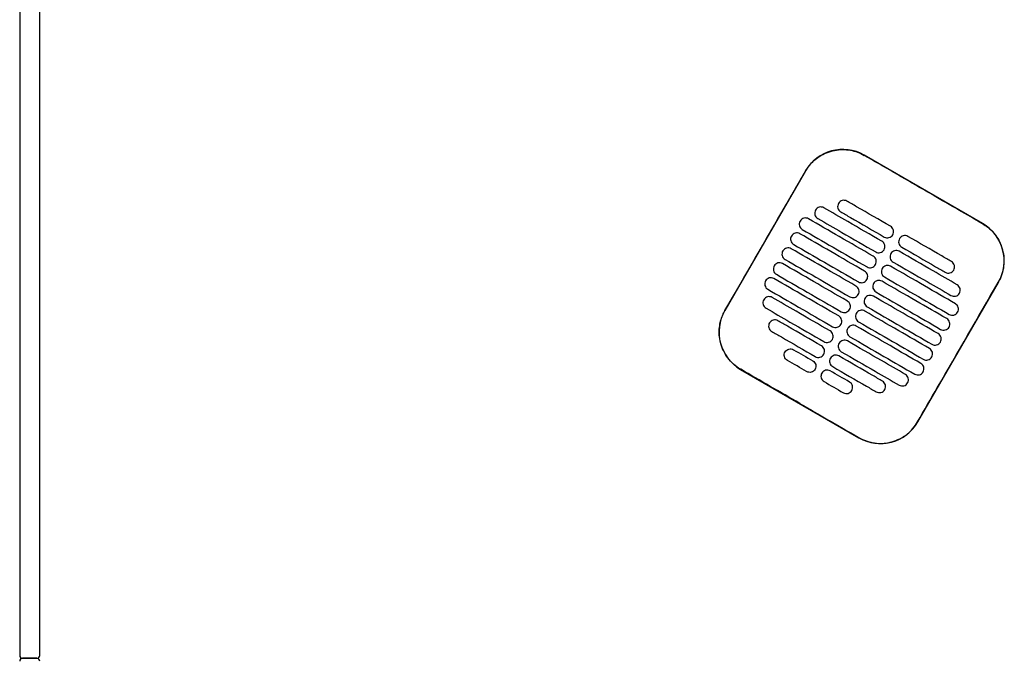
# Model space of a CAD drawing. Header units: metres. Extents: x 15.2 to 54.2, y -39.7 to 1.1.
# Tile 226 of 256: x 51.762 to 52.447, y -31.66 to -31.216. Entities that reach past the tile are written whole.
import ezdxf

# ---------------------------------------------------------------- set-up
doc = ezdxf.new("R2010")
doc.units = ezdxf.units.M
doc.header["$MEASUREMENT"] = 0
doc.layers.add('2D', color=252, linetype='Continuous')

# ---------------------------------------------------------------- blocks, each defined once
blk = doc.blocks.new('2D_QYOS_600')
for p, q in [((-0.00003, -0.971), (-0.00003, -1.855)), ((-0.00003, -0.971), (-0.00003, -1.855)), ((0.01397, -1.855), (0.01397, -0.971)), ((0.01397, -1.855), (0.01397, -0.971)), ((0.66975, -1.55474), (0.58749, -1.50722)), ((0.54651, -1.5182), (0.49048, -1.61518)), ((0.6247, -1.69271), (0.68072, -1.59573)), ((0.50145, -1.65616), (0.58371, -1.70368)), ((0.01197, -1.857), (0.00197, -1.857)), ((0.00197, -1.857), (0.01197, -1.857)), ((0.01197, -1.857), (0.00197, -1.857)), ((0.00197, -1.857), (0.01197, -1.857))]:
    blk.add_line(p, q)
for centre, radius, start, end in [((0.57248, -1.5332), 0.03, 59.98651, 149.98651), ((0.65474, -1.58072), 0.03, 329.98651, 59.98651), ((0.51646, -1.63018), 0.03, 149.98651, 239.98651), ((0.59872, -1.6777), 0.03, 239.98651, 329.98651), ((0.00197, -1.855), 0.002, 180, 270), ((0.00197, -1.855), 0.002, 180, 270), ((0.01197, -1.855), 0.002, 270, 0), ((0.01197, -1.855), 0.002, 270, 0), ((0.00197, -1.859), 0.002, 90, 180), ((0.00197, -1.859), 0.002, 90, 180), ((0.01197, -1.859), 0.002, 0, 90), ((0.01197, -1.859), 0.002, 0, 90)]:
    blk.add_arc(centre, radius, start, end)
for points, knots in [([(0.5466, -1.51825), (0.5474, -1.51686), (0.54831, -1.51554), (0.55126, -1.51193), (0.55353, -1.50988), (0.55932, -1.50608), (0.56295, -1.5046), (0.57039, -1.50315), (0.57413, -1.50312), (0.58118, -1.50439), (0.58444, -1.50559), (0.58743, -1.50732)], [12.978915, 12.978915, 12.978915, 12.978915, 13.461173, 13.461173, 14.374287, 14.374287, 15.53872, 15.53872, 16.650066, 16.650066, 17.687358, 17.687358, 17.687358, 17.687358]), ([(0.49058, -1.61523), (0.50462, -1.59094), (0.51866, -1.56665), (0.53733, -1.53432), (0.54196, -1.52628), (0.5466, -1.51825)], [1.133412, 1.133412, 1.133412, 1.133412, 2.681586, 2.681586, 3.193366, 3.193366, 3.193366, 3.193366]), ([(0.66969, -1.55484), (0.6591, -1.54872), (0.64807, -1.54236), (0.6326, -1.53342), (0.63056, -1.53225), (0.62856, -1.53109)], [-21.78268, -21.78268, -21.78268, -21.78268, -17.142885, -17.142885, -16.423665, -16.423665, -16.423665, -16.423665]), ([(0.56952, -1.54073), (0.56928, -1.54115), (0.56906, -1.5417), (0.56891, -1.54289), (0.56894, -1.54344), (0.56923, -1.54452), (0.56948, -1.54504), (0.57021, -1.54599), (0.57066, -1.54635), (0.57109, -1.5466)], [-0.5553355, -0.5553355, -0.5553355, -0.5553355, -0.4045594, -0.4045594, -0.278267, -0.278267, -0.1472206, -0.1472206, 0, 0, 0, 0]), ([(0.57539, -1.53915), (0.57497, -1.53891), (0.57442, -1.53869), (0.57324, -1.53854), (0.57268, -1.53858), (0.57161, -1.53886), (0.57109, -1.53911), (0.57013, -1.53984), (0.56977, -1.5403), (0.56952, -1.54073)], [-0.5513873, -0.5513873, -0.5513873, -0.5513873, -0.4031046, -0.4031046, -0.2776919, -0.2776919, -0.1471638, -0.1471638, 0, 0, 0, 0]), ([(0.60571, -1.55667), (0.59784, -1.55212), (0.58997, -1.54758), (0.57987, -1.54174), (0.57763, -1.54045), (0.57539, -1.53915)], [0.699452, 0.699452, 0.699452, 0.699452, 3.425217, 3.425217, 4.200582, 4.200582, 4.200582, 4.200582]), ([(0.55356, -1.54537), (0.55332, -1.54579), (0.5531, -1.54634), (0.55295, -1.54753), (0.55298, -1.54808), (0.55326, -1.54916), (0.55352, -1.54967), (0.55425, -1.55063), (0.5547, -1.55099), (0.55513, -1.55124)], [-0.5553006, -0.5553006, -0.5553006, -0.5553006, -0.4045498, -0.4045498, -0.2782639, -0.2782639, -0.1472208, -0.1472208, 0, 0, 0, 0]), ([(0.55943, -1.54379), (0.55901, -1.54355), (0.55846, -1.54333), (0.55728, -1.54318), (0.55672, -1.54322), (0.55565, -1.5435), (0.55513, -1.54375), (0.55417, -1.54448), (0.55381, -1.54494), (0.55356, -1.54537)], [-0.5514247, -0.5514247, -0.5514247, -0.5514247, -0.4031161, -0.4031161, -0.2776965, -0.2776965, -0.1471644, -0.1471644, 0, 0, 0, 0]), ([(0.5997, -1.56706), (0.59184, -1.56251), (0.58397, -1.55797), (0.57054, -1.55021), (0.56499, -1.547), (0.55943, -1.54379)], [0.699452, 0.699452, 0.699452, 0.699452, 3.42526, 3.42526, 5.350619, 5.350619, 5.350619, 5.350619]), ([(0.57109, -1.5466), (0.57333, -1.54789), (0.57556, -1.54919), (0.58567, -1.55502), (0.59354, -1.55957), (0.6014, -1.56411)], [2.649916, 2.649916, 2.649916, 2.649916, 3.425249, 3.425249, 6.151046, 6.151046, 6.151046, 6.151046]), ([(0.54279, -1.55301), (0.54255, -1.55343), (0.54233, -1.55398), (0.54218, -1.55517), (0.54222, -1.55572), (0.5425, -1.5568), (0.54275, -1.55731), (0.54348, -1.55827), (0.54394, -1.55863), (0.54436, -1.55888)], [-0.5552879, -0.5552879, -0.5552879, -0.5552879, -0.4045447, -0.4045447, -0.2782629, -0.2782629, -0.1472212, -0.1472212, 0, 0, 0, 0]), ([(0.54866, -1.55143), (0.54824, -1.55119), (0.54769, -1.55097), (0.54651, -1.55082), (0.54596, -1.55086), (0.54488, -1.55114), (0.54436, -1.55139), (0.54341, -1.55212), (0.54304, -1.55258), (0.54279, -1.55301)], [-0.5514376, -0.5514376, -0.5514376, -0.5514376, -0.4031217, -0.4031217, -0.2776979, -0.2776979, -0.1471642, -0.1471642, 0, 0, 0, 0]), ([(0.5937, -1.57745), (0.58583, -1.5729), (0.57797, -1.56836), (0.56295, -1.55969), (0.55581, -1.55556), (0.54866, -1.55143)], [0.699452, 0.699452, 0.699452, 0.699452, 3.425292, 3.425292, 5.900643, 5.900643, 5.900643, 5.900643]), ([(0.55513, -1.55124), (0.56068, -1.55445), (0.56624, -1.55766), (0.57967, -1.56541), (0.58753, -1.56996), (0.5954, -1.5745)], [1.499949, 1.499949, 1.499949, 1.499949, 3.425284, 3.425284, 6.151116, 6.151116, 6.151116, 6.151116]), ([(0.54266, -1.56182), (0.54224, -1.56158), (0.54169, -1.56136), (0.54051, -1.56121), (0.53996, -1.56125), (0.53888, -1.56153), (0.53836, -1.56178), (0.5374, -1.56251), (0.53704, -1.56297), (0.53679, -1.5634)], [-0.5514273, -0.5514273, -0.5514273, -0.5514273, -0.4031209, -0.4031209, -0.2776962, -0.2776962, -0.1471634, -0.1471634, 0, 0, 0, 0]), ([(0.54436, -1.55888), (0.55151, -1.56301), (0.55865, -1.56713), (0.57366, -1.5758), (0.58153, -1.58035), (0.5894, -1.58489)], [0.949972, 0.949972, 0.949972, 0.949972, 3.425307, 3.425307, 6.151164, 6.151164, 6.151164, 6.151164]), ([(0.60727, -1.56254), (0.60752, -1.56212), (0.60774, -1.56156), (0.60789, -1.56038), (0.60785, -1.55982), (0.60757, -1.55875), (0.60732, -1.55823), (0.60659, -1.55728), (0.60613, -1.55691), (0.60571, -1.55667)], [-0.5553984, -0.5553984, -0.5553984, -0.5553984, -0.4045681, -0.4045681, -0.278271, -0.278271, -0.1472202, -0.1472202, 0, 0, 0, 0]), ([(0.66969, -1.55484), (0.67097, -1.55558), (0.6722, -1.55641), (0.67535, -1.55892), (0.67713, -1.56075), (0.67866, -1.56278), (0.68096, -1.56585), (0.68264, -1.56932), (0.68461, -1.57671), (0.68488, -1.58056), (0.68395, -1.58819), (0.68274, -1.59189), (0.68078, -1.5954), (0.6807, -1.59554), (0.68063, -1.59567)], [17.619777, 17.619777, 17.619777, 17.619777, 18.064718, 18.064718, 18.827754, 18.827754, 18.827754, 19.97637, 19.97637, 21.122539, 21.122539, 22.281306, 22.281306, 22.328075, 22.328075, 22.328075, 22.328075]), ([(0.53679, -1.5634), (0.53655, -1.56382), (0.53633, -1.56437), (0.53618, -1.56556), (0.53622, -1.56611), (0.5365, -1.56719), (0.53675, -1.5677), (0.53748, -1.56866), (0.53794, -1.56902), (0.53836, -1.56927)], [-0.5552955, -0.5552955, -0.5552955, -0.5552955, -0.4045438, -0.4045438, -0.2782634, -0.2782634, -0.1472215, -0.1472215, 0, 0, 0, 0]), ([(0.5877, -1.58784), (0.57983, -1.58329), (0.57196, -1.57875), (0.55695, -1.57008), (0.54981, -1.56595), (0.54266, -1.56182)], [0.699452, 0.699452, 0.699452, 0.699452, 3.425313, 3.425313, 5.900643, 5.900643, 5.900643, 5.900643]), ([(0.60127, -1.57293), (0.60152, -1.57251), (0.60173, -1.57195), (0.60188, -1.57077), (0.60185, -1.57021), (0.60157, -1.56914), (0.60131, -1.56862), (0.60059, -1.56767), (0.60013, -1.5673), (0.5997, -1.56706)], [-0.5553839, -0.5553839, -0.5553839, -0.5553839, -0.4045626, -0.4045626, -0.2782686, -0.2782686, -0.1472195, -0.1472195, 0, 0, 0, 0]), ([(0.6014, -1.56411), (0.60183, -1.56436), (0.60238, -1.56457), (0.60356, -1.56472), (0.60411, -1.56469), (0.60519, -1.56441), (0.6057, -1.56415), (0.60666, -1.56342), (0.60703, -1.56296), (0.60727, -1.56254)], [-0.551307, -0.551307, -0.551307, -0.551307, -0.4030846, -0.4030846, -0.2776802, -0.2776802, -0.1471604, -0.1471604, 0, 0, 0, 0]), ([(0.61195, -1.56524), (0.61171, -1.56566), (0.61149, -1.56621), (0.61134, -1.5674), (0.61137, -1.56795), (0.61165, -1.56903), (0.61191, -1.56955), (0.61263, -1.5705), (0.61309, -1.57086), (0.61352, -1.57111)], [-0.555416, -0.555416, -0.555416, -0.555416, -0.4045716, -0.4045716, -0.2782736, -0.2782736, -0.1472211, -0.1472211, 0, 0, 0, 0]), ([(0.61782, -1.56366), (0.6174, -1.56342), (0.61685, -1.5632), (0.61567, -1.56305), (0.61511, -1.56309), (0.61404, -1.56337), (0.61352, -1.56362), (0.61256, -1.56435), (0.61219, -1.56481), (0.61195, -1.56524)], [-0.5512944, -0.5512944, -0.5512944, -0.5512944, -0.4030833, -0.4030833, -0.2776787, -0.2776787, -0.1471599, -0.1471599, 0, 0, 0, 0]), ([(0.64814, -1.58118), (0.6459, -1.57988), (0.64366, -1.57859), (0.63355, -1.57275), (0.62569, -1.56821), (0.61782, -1.56366)], [2.649852, 2.649852, 2.649852, 2.649852, 3.425217, 3.425217, 6.150982, 6.150982, 6.150982, 6.150982]), ([(0.53079, -1.57379), (0.53055, -1.57421), (0.53033, -1.57476), (0.53018, -1.57595), (0.53021, -1.5765), (0.5305, -1.57758), (0.53075, -1.5781), (0.53148, -1.57905), (0.53193, -1.57941), (0.53236, -1.57966)], [-0.5553078, -0.5553078, -0.5553078, -0.5553078, -0.4045446, -0.4045446, -0.2782647, -0.2782647, -0.147222, -0.147222, 0, 0, 0, 0]), ([(0.53666, -1.57221), (0.53624, -1.57197), (0.53569, -1.57175), (0.53451, -1.5716), (0.53395, -1.57164), (0.53288, -1.57192), (0.53236, -1.57217), (0.5314, -1.5729), (0.53104, -1.57336), (0.53079, -1.57379)], [-0.5514137, -0.5514137, -0.5514137, -0.5514137, -0.4031194, -0.4031194, -0.2776944, -0.2776944, -0.1471627, -0.1471627, 0, 0, 0, 0]), ([(0.5817, -1.59823), (0.57383, -1.59368), (0.56596, -1.58914), (0.55095, -1.58047), (0.5438, -1.57634), (0.53666, -1.57221)], [0.699452, 0.699452, 0.699452, 0.699452, 3.425322, 3.425322, 5.900643, 5.900643, 5.900643, 5.900643]), ([(0.53836, -1.56927), (0.5455, -1.5734), (0.55265, -1.57752), (0.56766, -1.5862), (0.57553, -1.59074), (0.5834, -1.59529)], [0.949998, 0.949998, 0.949998, 0.949998, 3.42532, 3.42532, 6.151189, 6.151189, 6.151189, 6.151189]), ([(0.5954, -1.5745), (0.59582, -1.57475), (0.59637, -1.57497), (0.59755, -1.57511), (0.59811, -1.57508), (0.59918, -1.5748), (0.5997, -1.57454), (0.60066, -1.57381), (0.60103, -1.57335), (0.60127, -1.57293)], [-0.551317, -0.551317, -0.551317, -0.551317, -0.4030867, -0.4030867, -0.2776803, -0.2776803, -0.1471597, -0.1471597, 0, 0, 0, 0]), ([(0.61182, -1.57405), (0.61139, -1.57381), (0.61085, -1.57359), (0.60966, -1.57344), (0.60911, -1.57348), (0.60804, -1.57376), (0.60752, -1.57401), (0.60656, -1.57475), (0.60619, -1.5752), (0.60595, -1.57563)], [-0.5513075, -0.5513075, -0.5513075, -0.5513075, -0.4030857, -0.4030857, -0.2776792, -0.2776792, -0.1471593, -0.1471593, 0, 0, 0, 0]), ([(0.65209, -1.59732), (0.64653, -1.59411), (0.64098, -1.5909), (0.62755, -1.58314), (0.61968, -1.5786), (0.61182, -1.57405)], [1.499901, 1.499901, 1.499901, 1.499901, 3.42526, 3.42526, 6.151068, 6.151068, 6.151068, 6.151068]), ([(0.61352, -1.57111), (0.62138, -1.57566), (0.62925, -1.5802), (0.63936, -1.58604), (0.6416, -1.58733), (0.64383, -1.58862)], [0.699452, 0.699452, 0.699452, 0.699452, 3.425249, 3.425249, 4.200582, 4.200582, 4.200582, 4.200582]), ([(0.53066, -1.5826), (0.53023, -1.58236), (0.52969, -1.58214), (0.5285, -1.58199), (0.52795, -1.58203), (0.52688, -1.58231), (0.52636, -1.58256), (0.5254, -1.5833), (0.52503, -1.58375), (0.52479, -1.58418)], [-0.5513969, -0.5513969, -0.5513969, -0.5513969, -0.4031172, -0.4031172, -0.2776925, -0.2776925, -0.1471621, -0.1471621, 0, 0, 0, 0]), ([(0.53236, -1.57966), (0.5395, -1.58379), (0.54665, -1.58791), (0.56166, -1.59659), (0.56953, -1.60113), (0.57739, -1.60568)], [0.950001, 0.950001, 0.950001, 0.950001, 3.425322, 3.425322, 6.151192, 6.151192, 6.151192, 6.151192]), ([(0.59527, -1.58332), (0.59551, -1.5829), (0.59573, -1.58235), (0.59588, -1.58116), (0.59584, -1.5806), (0.59556, -1.57953), (0.59531, -1.57901), (0.59458, -1.57806), (0.59413, -1.57769), (0.5937, -1.57745)], [-0.5553742, -0.5553742, -0.5553742, -0.5553742, -0.4045587, -0.4045587, -0.278267, -0.278267, -0.1472191, -0.1472191, 0, 0, 0, 0]), ([(0.60595, -1.57563), (0.6057, -1.57605), (0.60548, -1.5766), (0.60533, -1.57779), (0.60537, -1.57834), (0.60565, -1.57942), (0.6059, -1.57994), (0.60663, -1.58089), (0.60709, -1.58126), (0.60751, -1.5815)], [-0.5553971, -0.5553971, -0.5553971, -0.5553971, -0.4045652, -0.4045652, -0.2782705, -0.2782705, -0.1472202, -0.1472202, 0, 0, 0, 0]), ([(0.60751, -1.5815), (0.61538, -1.58605), (0.62325, -1.59059), (0.63668, -1.59835), (0.64223, -1.60156), (0.64779, -1.60477)], [0.699452, 0.699452, 0.699452, 0.699452, 3.425284, 3.425284, 5.350619, 5.350619, 5.350619, 5.350619]), ([(0.6497, -1.58705), (0.64995, -1.58663), (0.65017, -1.58607), (0.65032, -1.58489), (0.65028, -1.58433), (0.65, -1.58326), (0.64975, -1.58274), (0.64902, -1.58179), (0.64856, -1.58142), (0.64814, -1.58118)], [-0.5554179, -0.5554179, -0.5554179, -0.5554179, -0.4045683, -0.4045683, -0.2782761, -0.2782761, -0.1472238, -0.1472238, 0, 0, 0, 0]), ([(0.52479, -1.58418), (0.52454, -1.5846), (0.52432, -1.58515), (0.52417, -1.58634), (0.52421, -1.58689), (0.52449, -1.58797), (0.52474, -1.58849), (0.52547, -1.58944), (0.52593, -1.58981), (0.52636, -1.59005)], [-0.5553248, -0.5553248, -0.5553248, -0.5553248, -0.4045472, -0.4045472, -0.2782668, -0.2782668, -0.1472227, -0.1472227, 0, 0, 0, 0]), ([(0.57569, -1.60862), (0.56783, -1.60408), (0.55996, -1.59953), (0.54495, -1.59086), (0.5378, -1.58673), (0.53066, -1.5826)], [0.699452, 0.699452, 0.699452, 0.699452, 3.425321, 3.425321, 5.900643, 5.900643, 5.900643, 5.900643]), ([(0.58927, -1.59371), (0.58951, -1.59329), (0.58973, -1.59274), (0.58988, -1.59155), (0.58984, -1.591), (0.58956, -1.58992), (0.58931, -1.5894), (0.58858, -1.58845), (0.58812, -1.58808), (0.5877, -1.58784)], [-0.5553693, -0.5553693, -0.5553693, -0.5553693, -0.4045566, -0.4045566, -0.2782661, -0.2782661, -0.1472189, -0.1472189, 0, 0, 0, 0]), ([(0.5894, -1.58489), (0.58982, -1.58514), (0.59037, -1.58536), (0.59155, -1.58551), (0.5921, -1.58547), (0.59318, -1.58519), (0.5937, -1.58493), (0.59466, -1.5842), (0.59502, -1.58374), (0.59527, -1.58332)], [-0.5513236, -0.5513236, -0.5513236, -0.5513236, -0.4030881, -0.4030881, -0.2776804, -0.2776804, -0.1471592, -0.1471592, 0, 0, 0, 0]), ([(0.59994, -1.58602), (0.5997, -1.58644), (0.59948, -1.58699), (0.59933, -1.58818), (0.59937, -1.58874), (0.59965, -1.58981), (0.5999, -1.59033), (0.60063, -1.59128), (0.60109, -1.59165), (0.60151, -1.59189)], [-0.555383, -0.555383, -0.555383, -0.555383, -0.4045605, -0.4045605, -0.2782682, -0.2782682, -0.1472195, -0.1472195, 0, 0, 0, 0]), ([(0.60581, -1.58445), (0.60539, -1.5842), (0.60484, -1.58398), (0.60366, -1.58383), (0.60311, -1.58387), (0.60203, -1.58415), (0.60151, -1.58441), (0.60056, -1.58514), (0.60019, -1.5856), (0.59994, -1.58602)], [-0.5513173, -0.5513173, -0.5513173, -0.5513173, -0.4030875, -0.4030875, -0.2776797, -0.2776797, -0.147159, -0.147159, 0, 0, 0, 0]), ([(0.65085, -1.61046), (0.64371, -1.60633), (0.63656, -1.60221), (0.62155, -1.59354), (0.61368, -1.58899), (0.60581, -1.58445)], [0.949941, 0.949941, 0.949941, 0.949941, 3.425291, 3.425291, 6.151132, 6.151132, 6.151132, 6.151132]), ([(0.64383, -1.58862), (0.64426, -1.58887), (0.6448, -1.58908), (0.64599, -1.58923), (0.64654, -1.5892), (0.64761, -1.58892), (0.64813, -1.58866), (0.64909, -1.58793), (0.64946, -1.58747), (0.6497, -1.58705)], [-0.5513007, -0.5513007, -0.5513007, -0.5513007, -0.4030941, -0.4030941, -0.2776814, -0.2776814, -0.1471603, -0.1471603, 0, 0, 0, 0]), ([(0.51878, -1.59457), (0.51854, -1.59499), (0.51832, -1.59554), (0.51817, -1.59673), (0.51821, -1.59729), (0.51849, -1.59836), (0.51874, -1.59888), (0.51947, -1.59983), (0.51993, -1.6002), (0.52035, -1.60044)], [-0.5553464, -0.5553464, -0.5553464, -0.5553464, -0.4045515, -0.4045515, -0.2782697, -0.2782697, -0.1472236, -0.1472236, 0, 0, 0, 0]), ([(0.52465, -1.593), (0.52423, -1.59275), (0.52368, -1.59253), (0.5225, -1.59238), (0.52195, -1.59242), (0.52087, -1.5927), (0.52035, -1.59296), (0.5194, -1.59369), (0.51903, -1.59415), (0.51878, -1.59457)], [-0.5513769, -0.5513769, -0.5513769, -0.5513769, -0.4031143, -0.4031143, -0.2776905, -0.2776905, -0.1471617, -0.1471617, 0, 0, 0, 0]), ([(0.56969, -1.61901), (0.56182, -1.61447), (0.55396, -1.60992), (0.53894, -1.60125), (0.5318, -1.59712), (0.52465, -1.593)], [0.699452, 0.699452, 0.699452, 0.699452, 3.425308, 3.425308, 5.900643, 5.900643, 5.900643, 5.900643]), ([(0.52636, -1.59005), (0.5335, -1.59418), (0.54064, -1.59831), (0.55566, -1.60698), (0.56352, -1.61152), (0.57139, -1.61607)], [0.949982, 0.949982, 0.949982, 0.949982, 3.425312, 3.425312, 6.151173, 6.151173, 6.151173, 6.151173]), ([(0.5834, -1.59529), (0.58382, -1.59553), (0.58437, -1.59575), (0.58555, -1.5959), (0.5861, -1.59586), (0.58718, -1.59558), (0.5877, -1.59533), (0.58866, -1.59459), (0.58902, -1.59414), (0.58927, -1.59371)], [-0.5513269, -0.5513269, -0.5513269, -0.5513269, -0.403089, -0.403089, -0.2776804, -0.2776804, -0.1471589, -0.1471589, 0, 0, 0, 0]), ([(0.59981, -1.59484), (0.59939, -1.59459), (0.59884, -1.59437), (0.59766, -1.59423), (0.59711, -1.59426), (0.59603, -1.59454), (0.59551, -1.5948), (0.59455, -1.59553), (0.59419, -1.59599), (0.59394, -1.59641)], [-0.5513238, -0.5513238, -0.5513238, -0.5513238, -0.4030887, -0.4030887, -0.27768, -0.27768, -0.1471588, -0.1471588, 0, 0, 0, 0]), ([(0.64485, -1.62085), (0.6377, -1.61673), (0.63056, -1.6126), (0.61555, -1.60393), (0.60768, -1.59938), (0.59981, -1.59484)], [0.949982, 0.949982, 0.949982, 0.949982, 3.425312, 3.425312, 6.151173, 6.151173, 6.151173, 6.151173]), ([(0.60151, -1.59189), (0.60938, -1.59644), (0.61725, -1.60098), (0.63226, -1.60965), (0.6394, -1.61378), (0.64655, -1.61791)], [0.699452, 0.699452, 0.699452, 0.699452, 3.425308, 3.425308, 5.900643, 5.900643, 5.900643, 5.900643]), ([(0.6246, -1.69265), (0.62916, -1.68476), (0.63389, -1.67656), (0.65254, -1.64426), (0.66658, -1.61996), (0.68063, -1.59567)], [-3.18138, -3.18138, -3.18138, -3.18138, -2.673929, -2.673929, -1.133377, -1.133377, -1.133377, -1.133377]), ([(0.52035, -1.60044), (0.5275, -1.60457), (0.53464, -1.6087), (0.54965, -1.61737), (0.55752, -1.62191), (0.56539, -1.62646)], [0.949941, 0.949941, 0.949941, 0.949941, 3.425292, 3.425292, 6.151132, 6.151132, 6.151132, 6.151132]), ([(0.58326, -1.6041), (0.58351, -1.60368), (0.58373, -1.60313), (0.58388, -1.60194), (0.58384, -1.60139), (0.58356, -1.60031), (0.58331, -1.59979), (0.58258, -1.59884), (0.58212, -1.59848), (0.5817, -1.59823)], [-0.5553691, -0.5553691, -0.5553691, -0.5553691, -0.4045561, -0.4045561, -0.278266, -0.278266, -0.1472189, -0.1472189, 0, 0, 0, 0]), ([(0.59394, -1.59641), (0.5937, -1.59683), (0.59348, -1.59739), (0.59333, -1.59857), (0.59337, -1.59913), (0.59365, -1.6002), (0.5939, -1.60072), (0.59463, -1.60167), (0.59509, -1.60204), (0.59551, -1.60228)], [-0.5553737, -0.5553737, -0.5553737, -0.5553737, -0.4045574, -0.4045574, -0.2782667, -0.2782667, -0.1472191, -0.1472191, 0, 0, 0, 0]), ([(0.59551, -1.60228), (0.60338, -1.60683), (0.61125, -1.61137), (0.62626, -1.62004), (0.6334, -1.62417), (0.64055, -1.6283)], [0.699452, 0.699452, 0.699452, 0.699452, 3.425321, 3.425321, 5.900643, 5.900643, 5.900643, 5.900643]), ([(0.65366, -1.60319), (0.6539, -1.60277), (0.65412, -1.60222), (0.65427, -1.60103), (0.65423, -1.60048), (0.65395, -1.5994), (0.6537, -1.59888), (0.65297, -1.59793), (0.65252, -1.59756), (0.65209, -1.59732)], [-0.5553798, -0.5553798, -0.5553798, -0.5553798, -0.4045588, -0.4045588, -0.278273, -0.278273, -0.147224, -0.147224, 0, 0, 0, 0]), ([(0.51754, -1.60771), (0.5173, -1.60813), (0.51708, -1.60869), (0.51693, -1.60987), (0.51697, -1.61043), (0.51725, -1.6115), (0.5175, -1.61202), (0.51823, -1.61297), (0.51869, -1.61334), (0.51911, -1.61358)], [-0.55538, -0.55538, -0.55538, -0.55538, -0.4045589, -0.4045589, -0.278273, -0.278273, -0.147224, -0.147224, 0, 0, 0, 0]), ([(0.52341, -1.60614), (0.52299, -1.60589), (0.52244, -1.60568), (0.52126, -1.60553), (0.52071, -1.60556), (0.51963, -1.60584), (0.51911, -1.6061), (0.51816, -1.60683), (0.51779, -1.60729), (0.51754, -1.60771)], [-0.551342, -0.551342, -0.551342, -0.551342, -0.4031061, -0.4031061, -0.2776864, -0.2776864, -0.147161, -0.147161, 0, 0, 0, 0]), ([(0.56369, -1.6294), (0.55582, -1.62486), (0.54795, -1.62031), (0.53453, -1.61256), (0.52897, -1.60935), (0.52341, -1.60614)], [0.699452, 0.699452, 0.699452, 0.699452, 3.425284, 3.425284, 5.350619, 5.350619, 5.350619, 5.350619]), ([(0.57726, -1.61449), (0.57751, -1.61407), (0.57773, -1.61352), (0.57787, -1.61233), (0.57784, -1.61178), (0.57756, -1.6107), (0.5773, -1.61019), (0.57658, -1.60923), (0.57612, -1.60887), (0.57569, -1.60862)], [-0.5553737, -0.5553737, -0.5553737, -0.5553737, -0.4045574, -0.4045574, -0.2782667, -0.2782667, -0.1472191, -0.1472191, 0, 0, 0, 0]), ([(0.57739, -1.60568), (0.57782, -1.60592), (0.57837, -1.60614), (0.57955, -1.60629), (0.5801, -1.60625), (0.58118, -1.60597), (0.58169, -1.60572), (0.58265, -1.60499), (0.58302, -1.60453), (0.58326, -1.6041)], [-0.551327, -0.551327, -0.551327, -0.551327, -0.4030892, -0.4030892, -0.2776802, -0.2776802, -0.1471588, -0.1471588, 0, 0, 0, 0]), ([(0.58794, -1.6068), (0.5877, -1.60722), (0.58748, -1.60778), (0.58733, -1.60896), (0.58736, -1.60952), (0.58765, -1.61059), (0.5879, -1.61111), (0.58863, -1.61206), (0.58908, -1.61243), (0.58951, -1.61267)], [-0.5553691, -0.5553691, -0.5553691, -0.5553691, -0.4045561, -0.4045561, -0.278266, -0.278266, -0.1472189, -0.1472189, 0, 0, 0, 0]), ([(0.59381, -1.60523), (0.59339, -1.60498), (0.59284, -1.60477), (0.59166, -1.60462), (0.5911, -1.60465), (0.59003, -1.60493), (0.58951, -1.60519), (0.58855, -1.60592), (0.58819, -1.60638), (0.58794, -1.6068)], [-0.551327, -0.551327, -0.551327, -0.551327, -0.4030892, -0.4030892, -0.2776802, -0.2776802, -0.1471588, -0.1471588, 0, 0, 0, 0]), ([(0.63885, -1.63124), (0.6317, -1.62712), (0.62456, -1.62299), (0.60954, -1.61432), (0.60168, -1.60977), (0.59381, -1.60523)], [0.950001, 0.950001, 0.950001, 0.950001, 3.425322, 3.425322, 6.151192, 6.151192, 6.151192, 6.151192]), ([(0.64779, -1.60477), (0.64821, -1.60501), (0.64876, -1.60523), (0.64994, -1.60538), (0.65049, -1.60534), (0.65157, -1.60506), (0.65209, -1.60481), (0.65305, -1.60408), (0.65341, -1.60362), (0.65366, -1.60319)], [-0.5513421, -0.5513421, -0.5513421, -0.5513421, -0.4031061, -0.4031061, -0.2776864, -0.2776864, -0.147161, -0.147161, 0, 0, 0, 0]), ([(0.50151, -1.65606), (0.50145, -1.65603), (0.50139, -1.656), (0.49792, -1.65396), (0.49494, -1.6513), (0.49019, -1.64498), (0.48846, -1.64138), (0.4866, -1.63408), (0.48635, -1.63047), (0.48707, -1.62395), (0.48784, -1.62107), (0.48947, -1.61728), (0.49, -1.61624), (0.49058, -1.61523)], [8.273299, 8.273299, 8.273299, 8.273299, 8.293543, 8.293543, 9.48086, 9.48086, 10.665623, 10.665623, 11.74288, 11.74288, 12.632334, 12.632334, 12.981673, 12.981673, 12.981673, 12.981673]), ([(0.51911, -1.61358), (0.52467, -1.61679), (0.53023, -1.62), (0.54365, -1.62776), (0.55152, -1.6323), (0.55939, -1.63685)], [1.499901, 1.499901, 1.499901, 1.499901, 3.42526, 3.42526, 6.151068, 6.151068, 6.151068, 6.151068]), ([(0.57139, -1.61607), (0.57181, -1.61631), (0.57236, -1.61653), (0.57354, -1.61668), (0.5741, -1.61664), (0.57517, -1.61636), (0.57569, -1.61611), (0.57665, -1.61538), (0.57702, -1.61492), (0.57726, -1.61449)], [-0.5513238, -0.5513238, -0.5513238, -0.5513238, -0.4030887, -0.4030887, -0.27768, -0.27768, -0.1471588, -0.1471588, 0, 0, 0, 0]), ([(0.58781, -1.61562), (0.58738, -1.61537), (0.58684, -1.61516), (0.58565, -1.61501), (0.5851, -1.61504), (0.58403, -1.61532), (0.58351, -1.61558), (0.58255, -1.61631), (0.58218, -1.61677), (0.58194, -1.61719)], [-0.551327, -0.551327, -0.551327, -0.551327, -0.403089, -0.403089, -0.2776804, -0.2776804, -0.1471589, -0.1471589, 0, 0, 0, 0]), ([(0.63284, -1.64163), (0.6257, -1.63751), (0.61855, -1.63338), (0.60354, -1.62471), (0.59567, -1.62016), (0.58781, -1.61562)], [0.949998, 0.949998, 0.949998, 0.949998, 3.42532, 3.42532, 6.151189, 6.151189, 6.151189, 6.151189]), ([(0.58951, -1.61267), (0.59738, -1.61722), (0.60524, -1.62176), (0.62026, -1.63044), (0.6274, -1.63456), (0.63454, -1.63869)], [0.699452, 0.699452, 0.699452, 0.699452, 3.425322, 3.425322, 5.900643, 5.900643, 5.900643, 5.900643]), ([(0.64655, -1.61791), (0.64697, -1.61815), (0.64752, -1.61837), (0.6487, -1.61852), (0.64925, -1.61848), (0.65033, -1.6182), (0.65085, -1.61795), (0.65181, -1.61722), (0.65217, -1.61676), (0.65242, -1.61633)], [-0.551377, -0.551377, -0.551377, -0.551377, -0.4031143, -0.4031143, -0.2776905, -0.2776905, -0.1471617, -0.1471617, 0, 0, 0, 0]), ([(0.65242, -1.61633), (0.65266, -1.61591), (0.65288, -1.61536), (0.65303, -1.61417), (0.65299, -1.61362), (0.65271, -1.61254), (0.65246, -1.61203), (0.65173, -1.61107), (0.65128, -1.61071), (0.65085, -1.61046)], [-0.5553462, -0.5553462, -0.5553462, -0.5553462, -0.4045514, -0.4045514, -0.2782696, -0.2782696, -0.1472236, -0.1472236, 0, 0, 0, 0]), ([(0.52737, -1.62228), (0.52695, -1.62204), (0.5264, -1.62182), (0.52522, -1.62167), (0.52466, -1.62171), (0.52359, -1.62199), (0.52307, -1.62224), (0.52211, -1.62297), (0.52175, -1.62343), (0.5215, -1.62386)], [-0.5513007, -0.5513007, -0.5513007, -0.5513007, -0.4030941, -0.4030941, -0.2776814, -0.2776814, -0.1471603, -0.1471603, 0, 0, 0, 0]), ([(0.55769, -1.63979), (0.54982, -1.63525), (0.54195, -1.6307), (0.53185, -1.62487), (0.52961, -1.62357), (0.52737, -1.62228)], [0.699452, 0.699452, 0.699452, 0.699452, 3.425249, 3.425249, 4.200582, 4.200582, 4.200582, 4.200582]), ([(0.57126, -1.62488), (0.5715, -1.62446), (0.57172, -1.62391), (0.57187, -1.62272), (0.57183, -1.62217), (0.57155, -1.62109), (0.5713, -1.62058), (0.57057, -1.61962), (0.57012, -1.61926), (0.56969, -1.61901)], [-0.555383, -0.555383, -0.555383, -0.555383, -0.4045604, -0.4045604, -0.2782682, -0.2782682, -0.1472195, -0.1472195, 0, 0, 0, 0]), ([(0.58194, -1.61719), (0.58169, -1.61762), (0.58147, -1.61817), (0.58132, -1.61936), (0.58136, -1.61991), (0.58164, -1.62098), (0.58189, -1.6215), (0.58262, -1.62245), (0.58308, -1.62282), (0.58351, -1.62306)], [-0.5553693, -0.5553693, -0.5553693, -0.5553693, -0.4045566, -0.4045566, -0.2782661, -0.2782661, -0.1472189, -0.1472189, 0, 0, 0, 0]), ([(0.58351, -1.62306), (0.59137, -1.62761), (0.59924, -1.63215), (0.61425, -1.64083), (0.6214, -1.64495), (0.62854, -1.64908)], [0.699452, 0.699452, 0.699452, 0.699452, 3.425313, 3.425313, 5.900643, 5.900643, 5.900643, 5.900643]), ([(0.64642, -1.62672), (0.64666, -1.6263), (0.64688, -1.62575), (0.64703, -1.62456), (0.64699, -1.62401), (0.64671, -1.62293), (0.64646, -1.62242), (0.64573, -1.62146), (0.64527, -1.6211), (0.64485, -1.62085)], [-0.5553245, -0.5553245, -0.5553245, -0.5553245, -0.4045471, -0.4045471, -0.2782667, -0.2782667, -0.1472226, -0.1472226, 0, 0, 0, 0]), ([(0.5215, -1.62386), (0.52126, -1.62428), (0.52104, -1.62483), (0.52089, -1.62602), (0.52092, -1.62657), (0.52121, -1.62765), (0.52146, -1.62816), (0.52219, -1.62912), (0.52264, -1.62948), (0.52307, -1.62973)], [-0.555418, -0.555418, -0.555418, -0.555418, -0.4045683, -0.4045683, -0.2782762, -0.2782762, -0.1472238, -0.1472238, 0, 0, 0, 0]), ([(0.52307, -1.62973), (0.52531, -1.63102), (0.52754, -1.63231), (0.53765, -1.63815), (0.54552, -1.6427), (0.55338, -1.64724)], [2.649852, 2.649852, 2.649852, 2.649852, 3.425217, 3.425217, 6.150983, 6.150983, 6.150983, 6.150983]), ([(0.56526, -1.63527), (0.5655, -1.63485), (0.56572, -1.6343), (0.56587, -1.63311), (0.56583, -1.63256), (0.56555, -1.63148), (0.5653, -1.63097), (0.56457, -1.63001), (0.56411, -1.62965), (0.56369, -1.6294)], [-0.555397, -0.555397, -0.555397, -0.555397, -0.4045652, -0.4045652, -0.2782705, -0.2782705, -0.1472202, -0.1472202, 0, 0, 0, 0]), ([(0.56539, -1.62646), (0.56581, -1.6267), (0.56636, -1.62692), (0.56754, -1.62707), (0.56809, -1.62703), (0.56917, -1.62675), (0.56969, -1.6265), (0.57065, -1.62577), (0.57101, -1.62531), (0.57126, -1.62488)], [-0.5513173, -0.5513173, -0.5513173, -0.5513173, -0.4030875, -0.4030875, -0.2776797, -0.2776797, -0.147159, -0.147159, 0, 0, 0, 0]), ([(0.57593, -1.62758), (0.57569, -1.62801), (0.57547, -1.62856), (0.57532, -1.62975), (0.57536, -1.6303), (0.57564, -1.63137), (0.57589, -1.63189), (0.57662, -1.63285), (0.57708, -1.63321), (0.5775, -1.63346)], [-0.5553742, -0.5553742, -0.5553742, -0.5553742, -0.4045587, -0.4045587, -0.278267, -0.278267, -0.1472191, -0.1472191, 0, 0, 0, 0]), ([(0.5818, -1.62601), (0.58138, -1.62576), (0.58083, -1.62555), (0.57965, -1.6254), (0.5791, -1.62543), (0.57802, -1.62572), (0.5775, -1.62597), (0.57655, -1.6267), (0.57618, -1.62716), (0.57593, -1.62758)], [-0.5513237, -0.5513237, -0.5513237, -0.5513237, -0.4030882, -0.4030882, -0.2776804, -0.2776804, -0.1471592, -0.1471592, 0, 0, 0, 0]), ([(0.62684, -1.65202), (0.6197, -1.6479), (0.61255, -1.64377), (0.59754, -1.6351), (0.58967, -1.63055), (0.5818, -1.62601)], [0.949973, 0.949973, 0.949973, 0.949973, 3.425307, 3.425307, 6.151164, 6.151164, 6.151164, 6.151164]), ([(0.64055, -1.6283), (0.64097, -1.62854), (0.64152, -1.62876), (0.6427, -1.62891), (0.64325, -1.62887), (0.64433, -1.62859), (0.64485, -1.62834), (0.64581, -1.62761), (0.64617, -1.62715), (0.64642, -1.62672)], [-0.551397, -0.551397, -0.551397, -0.551397, -0.4031173, -0.4031173, -0.2776925, -0.2776925, -0.1471621, -0.1471621, 0, 0, 0, 0]), ([(0.55939, -1.63685), (0.55981, -1.63709), (0.56036, -1.63731), (0.56154, -1.63746), (0.56209, -1.63742), (0.56317, -1.63714), (0.56369, -1.63689), (0.56465, -1.63616), (0.56501, -1.6357), (0.56526, -1.63527)], [-0.5513075, -0.5513075, -0.5513075, -0.5513075, -0.4030857, -0.4030857, -0.2776792, -0.2776792, -0.1471593, -0.1471593, 0, 0, 0, 0]), ([(0.5758, -1.6364), (0.57538, -1.63616), (0.57483, -1.63594), (0.57365, -1.63579), (0.5731, -1.63583), (0.57202, -1.63611), (0.5715, -1.63636), (0.57054, -1.63709), (0.57018, -1.63755), (0.56993, -1.63797)], [-0.5513171, -0.5513171, -0.5513171, -0.5513171, -0.4030867, -0.4030867, -0.2776803, -0.2776803, -0.1471597, -0.1471597, 0, 0, 0, 0]), ([(0.61608, -1.65966), (0.61052, -1.65645), (0.60496, -1.65324), (0.59154, -1.64549), (0.58367, -1.64094), (0.5758, -1.6364)], [1.499949, 1.499949, 1.499949, 1.499949, 3.425284, 3.425284, 6.151116, 6.151116, 6.151116, 6.151116]), ([(0.5775, -1.63346), (0.58537, -1.638), (0.59324, -1.64255), (0.60825, -1.65122), (0.61539, -1.65534), (0.62254, -1.65947)], [0.699452, 0.699452, 0.699452, 0.699452, 3.425292, 3.425292, 5.900643, 5.900643, 5.900643, 5.900643]), ([(0.64041, -1.63711), (0.64066, -1.63669), (0.64088, -1.63614), (0.64103, -1.63495), (0.64099, -1.6344), (0.64071, -1.63333), (0.64046, -1.63281), (0.63973, -1.63185), (0.63927, -1.63149), (0.63885, -1.63124)], [-0.5553076, -0.5553076, -0.5553076, -0.5553076, -0.4045445, -0.4045445, -0.2782646, -0.2782646, -0.1472219, -0.1472219, 0, 0, 0, 0]), ([(0.53238, -1.644), (0.53263, -1.64358), (0.53299, -1.64312), (0.53395, -1.64239), (0.53447, -1.64213), (0.53555, -1.64185), (0.5361, -1.64181), (0.53728, -1.64196), (0.53783, -1.64218), (0.53825, -1.64243)], [0, 0, 0, 0, 0.1471602, 0.1471602, 0.2776775, 0.2776775, 0.4030818, 0.4030818, 0.5512681, 0.5512681, 0.5512681, 0.5512681]), ([(0.55925, -1.64566), (0.5595, -1.64524), (0.55972, -1.64469), (0.55987, -1.6435), (0.55983, -1.64295), (0.55955, -1.64188), (0.5593, -1.64136), (0.55857, -1.6404), (0.55811, -1.64004), (0.55769, -1.63979)], [-0.5554159, -0.5554159, -0.5554159, -0.5554159, -0.4045716, -0.4045716, -0.2782736, -0.2782736, -0.1472211, -0.1472211, 0, 0, 0, 0]), ([(0.56993, -1.63797), (0.56969, -1.6384), (0.56947, -1.63895), (0.56932, -1.64014), (0.56936, -1.64069), (0.56964, -1.64176), (0.56989, -1.64228), (0.57062, -1.64324), (0.57108, -1.6436), (0.5715, -1.64385)], [-0.5553838, -0.5553838, -0.5553838, -0.5553838, -0.4045626, -0.4045626, -0.2782686, -0.2782686, -0.1472195, -0.1472195, 0, 0, 0, 0]), ([(0.63441, -1.64751), (0.63466, -1.64708), (0.63488, -1.64653), (0.63502, -1.64534), (0.63499, -1.64479), (0.63471, -1.64372), (0.63445, -1.6432), (0.63373, -1.64224), (0.63327, -1.64188), (0.63284, -1.64163)], [-0.5552953, -0.5552953, -0.5552953, -0.5552953, -0.4045437, -0.4045437, -0.2782634, -0.2782634, -0.1472215, -0.1472215, 0, 0, 0, 0]), ([(0.63454, -1.63869), (0.63497, -1.63893), (0.63552, -1.63915), (0.6367, -1.6393), (0.63725, -1.63926), (0.63833, -1.63898), (0.63884, -1.63873), (0.6398, -1.638), (0.64017, -1.63754), (0.64041, -1.63711)], [-0.5514139, -0.5514139, -0.5514139, -0.5514139, -0.4031194, -0.4031194, -0.2776944, -0.2776944, -0.1471626, -0.1471626, 0, 0, 0, 0]), ([(0.53395, -1.64987), (0.53353, -1.64963), (0.53307, -1.64926), (0.53234, -1.64831), (0.53209, -1.64779), (0.53181, -1.64672), (0.53177, -1.64616), (0.53192, -1.64497), (0.53214, -1.64442), (0.53238, -1.644)], [0, 0, 0, 0, 0.147223, 0.147223, 0.2782783, 0.2782783, 0.4045781, 0.4045781, 0.5554474, 0.5554474, 0.5554474, 0.5554474]), ([(0.55168, -1.65018), (0.55211, -1.65043), (0.55257, -1.65079), (0.55329, -1.65175), (0.55355, -1.65227), (0.55383, -1.65334), (0.55386, -1.65389), (0.55372, -1.65508), (0.5535, -1.65563), (0.55325, -1.65606)], [0, 0, 0, 0, 0.1472222, 0.1472222, 0.2782773, 0.2782773, 0.4045795, 0.4045795, 0.5554397, 0.5554397, 0.5554397, 0.5554397]), ([(0.55338, -1.64724), (0.55381, -1.64748), (0.55436, -1.6477), (0.55554, -1.64785), (0.55609, -1.64781), (0.55717, -1.64753), (0.55768, -1.64728), (0.55864, -1.64655), (0.55901, -1.64609), (0.55925, -1.64566)], [-0.5512944, -0.5512944, -0.5512944, -0.5512944, -0.4030833, -0.4030833, -0.2776787, -0.2776787, -0.1471599, -0.1471599, 0, 0, 0, 0]), ([(0.56393, -1.64837), (0.56369, -1.64879), (0.56347, -1.64934), (0.56332, -1.65053), (0.56335, -1.65108), (0.56364, -1.65216), (0.56389, -1.65267), (0.56462, -1.65363), (0.56507, -1.65399), (0.5655, -1.65424)], [-0.5553983, -0.5553983, -0.5553983, -0.5553983, -0.4045681, -0.4045681, -0.278271, -0.278271, -0.1472202, -0.1472202, 0, 0, 0, 0]), ([(0.5698, -1.64679), (0.56938, -1.64655), (0.56883, -1.64633), (0.56765, -1.64618), (0.56709, -1.64622), (0.56602, -1.6465), (0.5655, -1.64675), (0.56454, -1.64748), (0.56418, -1.64794), (0.56393, -1.64837)], [-0.5513071, -0.5513071, -0.5513071, -0.5513071, -0.4030846, -0.4030846, -0.2776802, -0.2776802, -0.1471604, -0.1471604, 0, 0, 0, 0]), ([(0.60012, -1.6643), (0.59788, -1.66301), (0.59564, -1.66172), (0.58553, -1.65588), (0.57767, -1.65134), (0.5698, -1.64679)], [2.649916, 2.649916, 2.649916, 2.649916, 3.425249, 3.425249, 6.151046, 6.151046, 6.151046, 6.151046]), ([(0.5715, -1.64385), (0.57937, -1.64839), (0.58724, -1.65294), (0.60066, -1.66069), (0.60622, -1.6639), (0.61177, -1.66711)], [0.699452, 0.699452, 0.699452, 0.699452, 3.42526, 3.42526, 5.350619, 5.350619, 5.350619, 5.350619]), ([(0.62854, -1.64908), (0.62896, -1.64933), (0.62951, -1.64954), (0.63069, -1.64969), (0.63125, -1.64965), (0.63232, -1.64937), (0.63284, -1.64912), (0.6338, -1.64839), (0.63417, -1.64793), (0.63441, -1.64751)], [-0.5514274, -0.5514274, -0.5514274, -0.5514274, -0.4031209, -0.4031209, -0.2776962, -0.2776962, -0.1471634, -0.1471634, 0, 0, 0, 0]), ([(0.55325, -1.65606), (0.55301, -1.65648), (0.55264, -1.65694), (0.55168, -1.65767), (0.55116, -1.65792), (0.55009, -1.65821), (0.54953, -1.65824), (0.54835, -1.65809), (0.54781, -1.65788), (0.54738, -1.65763)], [0, 0, 0, 0, 0.1471605, 0.1471605, 0.2776781, 0.2776781, 0.4030803, 0.4030803, 0.5512777, 0.5512777, 0.5512777, 0.5512777]), ([(0.5638, -1.65718), (0.56337, -1.65694), (0.56283, -1.65672), (0.56164, -1.65657), (0.56109, -1.65661), (0.56002, -1.65689), (0.5595, -1.65714), (0.55854, -1.65787), (0.55817, -1.65833), (0.55793, -1.65876)], [-0.5512937, -0.5512937, -0.5512937, -0.5512937, -0.403082, -0.403082, -0.27768, -0.27768, -0.1471612, -0.1471612, 0, 0, 0, 0]), ([(0.5655, -1.65424), (0.57337, -1.65878), (0.58123, -1.66333), (0.59134, -1.66916), (0.59358, -1.67046), (0.59581, -1.67175)], [0.699452, 0.699452, 0.699452, 0.699452, 3.425217, 3.425217, 4.200582, 4.200582, 4.200582, 4.200582]), ([(0.62841, -1.6579), (0.62865, -1.65747), (0.62887, -1.65692), (0.62902, -1.65573), (0.62898, -1.65518), (0.6287, -1.65411), (0.62845, -1.65359), (0.62772, -1.65264), (0.62727, -1.65227), (0.62684, -1.65202)], [-0.5552876, -0.5552876, -0.5552876, -0.5552876, -0.4045446, -0.4045446, -0.2782629, -0.2782629, -0.1472212, -0.1472212, 0, 0, 0, 0]), ([(0.55793, -1.65876), (0.55768, -1.65918), (0.55746, -1.65973), (0.55731, -1.66092), (0.55735, -1.66147), (0.55763, -1.66255), (0.55788, -1.66306), (0.55861, -1.66402), (0.55907, -1.66438), (0.5595, -1.66463)], [-0.5554178, -0.5554178, -0.5554178, -0.5554178, -0.4045751, -0.4045751, -0.2782741, -0.2782741, -0.1472211, -0.1472211, 0, 0, 0, 0]), ([(0.60168, -1.67017), (0.60193, -1.66975), (0.60215, -1.6692), (0.6023, -1.66801), (0.60226, -1.66746), (0.60198, -1.66639), (0.60173, -1.66587), (0.601, -1.66491), (0.60054, -1.66455), (0.60012, -1.6643)], [-0.5553353, -0.5553353, -0.5553353, -0.5553353, -0.4045593, -0.4045593, -0.278267, -0.278267, -0.1472205, -0.1472205, 0, 0, 0, 0]), ([(0.61764, -1.66554), (0.61789, -1.66511), (0.61811, -1.66456), (0.61826, -1.66337), (0.61822, -1.66282), (0.61794, -1.66175), (0.61769, -1.66123), (0.61696, -1.66027), (0.6165, -1.65991), (0.61608, -1.65966)], [-0.5553003, -0.5553003, -0.5553003, -0.5553003, -0.4045497, -0.4045497, -0.2782639, -0.2782639, -0.1472208, -0.1472208, 0, 0, 0, 0]), ([(0.62254, -1.65947), (0.62296, -1.65972), (0.62351, -1.65993), (0.62469, -1.66008), (0.62525, -1.66005), (0.62632, -1.65976), (0.62684, -1.65951), (0.6278, -1.65878), (0.62816, -1.65832), (0.62841, -1.6579)], [-0.5514378, -0.5514378, -0.5514378, -0.5514378, -0.4031217, -0.4031217, -0.2776979, -0.2776979, -0.1471642, -0.1471642, 0, 0, 0, 0]), ([(0.57293, -1.67239), (0.57335, -1.67263), (0.5739, -1.67285), (0.57508, -1.673), (0.57563, -1.67296), (0.57671, -1.67268), (0.57723, -1.67243), (0.57819, -1.6717), (0.57855, -1.67124), (0.5788, -1.67081)], [-0.5513269, -0.5513269, -0.5513269, -0.5513269, -0.4030891, -0.4030891, -0.2776846, -0.2776846, -0.1471626, -0.1471626, 0, 0, 0, 0]), ([(0.5788, -1.67081), (0.57904, -1.67039), (0.57926, -1.66984), (0.57941, -1.66865), (0.57937, -1.6681), (0.57909, -1.66702), (0.57884, -1.6665), (0.57811, -1.66555), (0.57765, -1.66519), (0.57723, -1.66494)], [-0.5553938, -0.5553938, -0.5553938, -0.5553938, -0.4045733, -0.4045733, -0.2782728, -0.2782728, -0.147221, -0.147221, 0, 0, 0, 0]), ([(0.59581, -1.67175), (0.59624, -1.67199), (0.59679, -1.67221), (0.59797, -1.67236), (0.59852, -1.67232), (0.5996, -1.67204), (0.60011, -1.67179), (0.60107, -1.67106), (0.60144, -1.6706), (0.60168, -1.67017)], [-0.5513875, -0.5513875, -0.5513875, -0.5513875, -0.4031047, -0.4031047, -0.2776919, -0.2776919, -0.1471638, -0.1471638, 0, 0, 0, 0]), ([(0.61177, -1.66711), (0.6122, -1.66736), (0.61275, -1.66757), (0.61393, -1.66772), (0.61448, -1.66769), (0.61556, -1.6674), (0.61607, -1.66715), (0.61703, -1.66642), (0.6174, -1.66596), (0.61764, -1.66554)], [-0.5514248, -0.5514248, -0.5514248, -0.5514248, -0.4031161, -0.4031161, -0.2776965, -0.2776965, -0.1471644, -0.1471644, 0, 0, 0, 0]), ([(0.54264, -1.67982), (0.54427, -1.68075), (0.54589, -1.68169), (0.5614, -1.69065), (0.57279, -1.69724), (0.58377, -1.70358)], [-12.071476, -12.071476, -12.071476, -12.071476, -11.509189, -11.509189, -6.696301, -6.696301, -6.696301, -6.696301]), ([(0.58377, -1.70358), (0.58443, -1.70396), (0.5851, -1.70432), (0.589, -1.70619), (0.59245, -1.70715), (0.59959, -1.7078), (0.60321, -1.70748), (0.61053, -1.70545), (0.61413, -1.70363), (0.62022, -1.69881), (0.62272, -1.69593), (0.6246, -1.69265)], [-8.20809, -8.20809, -8.20809, -8.20809, -7.978943, -7.978943, -6.912231, -6.912231, -5.830065, -5.830065, -4.632711, -4.632711, -3.498654, -3.498654, -3.498654, -3.498654])]:
    blk.add_open_spline(points, degree=3, knots=knots)
for points in [[(0.62856, -1.53109), (0.61485, -1.52317), (0.60114, -1.51525), (0.58743, -1.50732)], [(0.53825, -1.64243), (0.54273, -1.64501), (0.54721, -1.6476), (0.55168, -1.65018)], [(0.54738, -1.65763), (0.54291, -1.65504), (0.53843, -1.65246), (0.53395, -1.64987)], [(0.54264, -1.67982), (0.52893, -1.6719), (0.51522, -1.66398), (0.50151, -1.65606)], [(0.57723, -1.66494), (0.57275, -1.66235), (0.56827, -1.65977), (0.5638, -1.65718)], [(0.5595, -1.66463), (0.56397, -1.66721), (0.56845, -1.6698), (0.57293, -1.67239)]]:
    blk.add_open_spline(points, degree=3)
blk = doc.blocks.new('a30d60c3-566b-4ae9-ae44-488b2e5572d0')
at = {"layer": '2D'}
blk.add_blockref('2D_QYOS_600', (-1.22, 1.42932), dxfattribs=at)

msp = doc.modelspace()

# ---------------------------------------------------------------- block references
msp.add_blockref('a30d60c3-566b-4ae9-ae44-488b2e5572d0', (52.98251, -31.23183))

doc.saveas('drawing.dxf')
